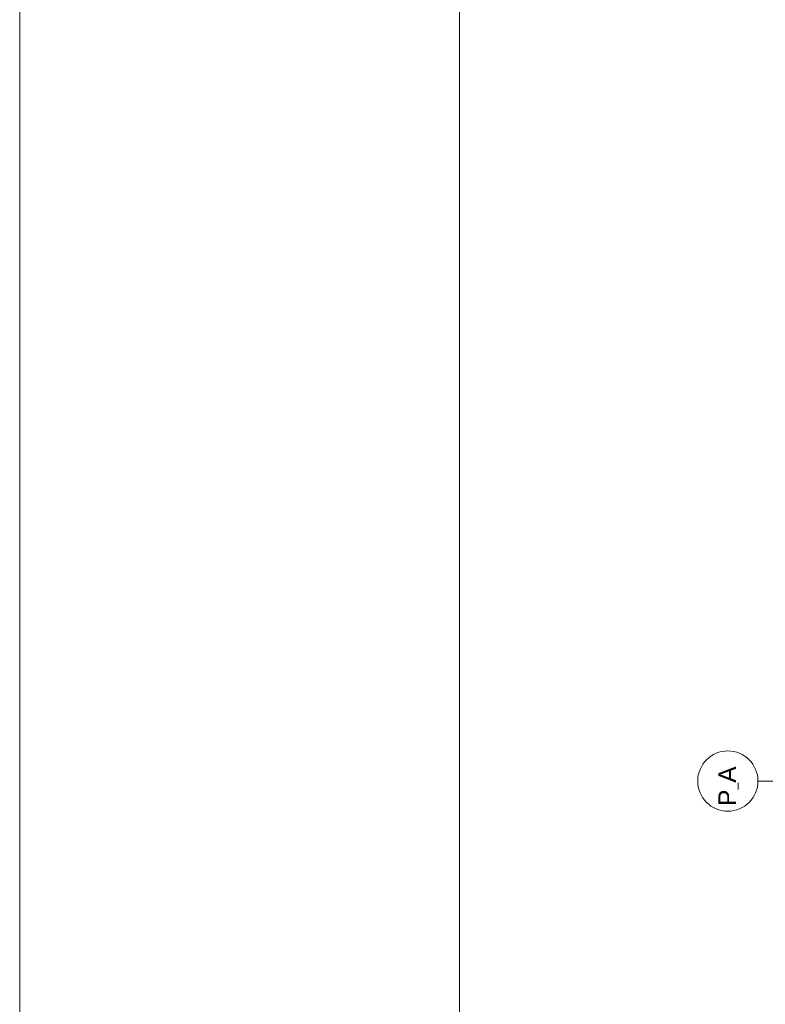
# Model space of a CAD drawing. Header units: inches. Extents: x -21887 to 84279, y -131485 to 67836.
# Tile 13 of 256: x -21887 to -17648, y -24384 to -18783. Entities that reach past the tile are written whole.
import ezdxf

# ---------------------------------------------------------------- set-up
doc = ezdxf.new("R2010")
doc.units = ezdxf.units.IN
doc.header["$MEASUREMENT"] = 0
doc.layers.add('DRZWI', color=7, linetype='Continuous', lineweight=13)
doc.layers.add('RAMKA', color=7, linetype='Continuous', lineweight=13)
doc.styles.add('GENERATED_STYLE_7', font='txt')

msp = doc.modelspace()

# ---------------------------------------------------------------- linework, layer by layer
at = {"layer": 'DRZWI', "color": 220, "linetype": 'Continuous'}
msp.add_line((-17689.9, -23114.3), (-15839.1, -23114.3), dxfattribs=at)
msp.add_circle((-17861.2, -23114.4), 171.3, dxfattribs=at)
at = {"layer": 'RAMKA', "color": 1, "linetype": 'Continuous'}
for p, q in [((-21887.4, 67836.2), (-21887.4, -52641.2)), ((-19387.4, 67336.2), (-19387.4, -52141.2))]:
    msp.add_line(p, q, dxfattribs=at)

# ---------------------------------------------------------------- texts
at = {"layer": 'DRZWI', "color": 220, "insert": (-17914.7, -23255.9), "char_height": 100, "width": 460.117, "attachment_point": 1, "rotation": 90, "style": 'GENERATED_STYLE_7'}
msp.add_mtext('\\fArial|b0|i0|c238|p39;P\\H50.000000;_\\H100.000000;A', dxfattribs=at)

doc.saveas('drawing.dxf')
